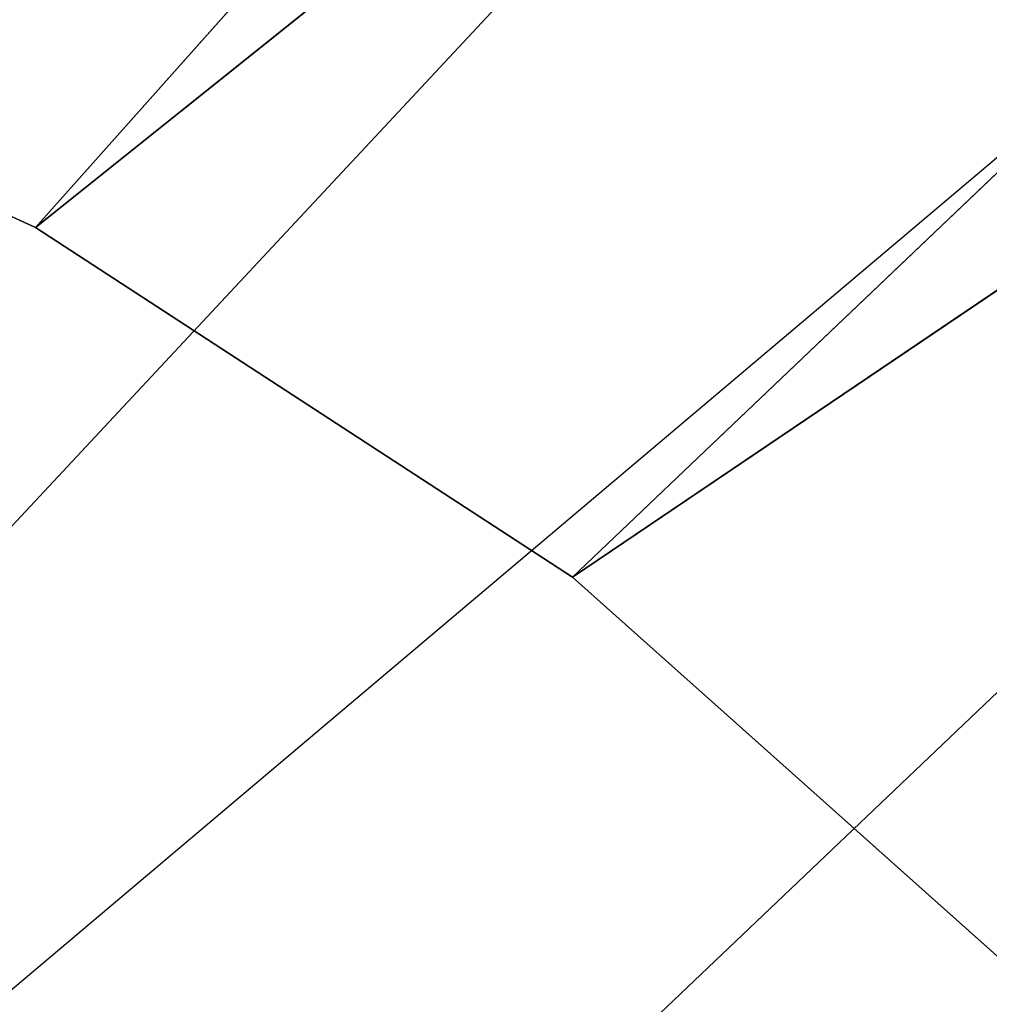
# Model space of a CAD drawing. Extents: x 0.3 to 31.7, y -15.7 to 15.7.
# Tile 29 of 80: x 5.0696 to 5.0807, y -10.904 to -10.8928. Entities that reach past the tile are written whole.
import ezdxf

# ---------------------------------------------------------------- set-up
doc = ezdxf.new("R2010")
doc.units = 0
doc.header["$MEASUREMENT"] = 0
doc.layers.get('0').update_dxf_attribs({"linetype": 'CONTINUOUS'})

# ---------------------------------------------------------------- blocks, each defined once
blk = doc.blocks.new('LUXORA_ZWIS_DU_Y_STL')
at = {"color": 0}
for p, q in [((5.069820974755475, -10.89513823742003, 0.6599656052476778), (5.12469013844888, -10.83353357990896, 0.6621696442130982)), ((5.069820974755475, -10.89513823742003, 0.6599656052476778), (5.12469013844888, -10.83353357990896, 0.6621696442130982)), ((5.046341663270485, -10.92341625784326, 0.7184334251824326), (5.127472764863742, -10.83645557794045, 0.71723960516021)), ((5.046341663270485, -10.92341625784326, 0.7184334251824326), (5.127472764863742, -10.83645557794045, 0.71723960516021)), ((5.069820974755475, -10.89513823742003, 0.6599656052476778), (5.134254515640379, -10.84357554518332, 0.6594455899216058)), ((5.069820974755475, -10.89513823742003, 0.6599656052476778), (5.134254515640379, -10.84357554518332, 0.6594455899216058)), ((5.075934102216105, -10.89911994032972, 0.6594455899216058), (5.134254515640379, -10.84357554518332, 0.6594455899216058)), ((5.075934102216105, -10.89911994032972, 0.6594455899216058), (5.134254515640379, -10.84357554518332, 0.6594455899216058)), ((5.137208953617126, -10.84667776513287, 0.7179133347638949), (5.046341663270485, -10.92341625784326, 0.7184334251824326)), ((5.137208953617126, -10.84667776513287, 0.7179133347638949), (5.046341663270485, -10.92341625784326, 0.7184334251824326)), ((5.137208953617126, -10.84667776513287, 0.7179133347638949), (5.052454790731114, -10.92739796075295, 0.7179133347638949)), ((5.137208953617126, -10.84667776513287, 0.7179133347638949), (5.052454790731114, -10.92739796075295, 0.7179133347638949)), ((5.075934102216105, -10.89911994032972, 0.6594455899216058), (5.143596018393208, -10.85338442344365, 0.6634781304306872)), ((5.075934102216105, -10.89911994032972, 0.6594455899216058), (5.143596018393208, -10.85338442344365, 0.6634781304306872)), ((5.069820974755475, -10.89513823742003, 0.6599656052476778), (5.063203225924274, -10.8920948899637, 0.6621696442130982)), ((5.069820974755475, -10.89513823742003, 0.6599656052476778), (5.063203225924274, -10.8920948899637, 0.6621696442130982)), ((5.075934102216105, -10.89911994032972, 0.6594455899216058), (5.069820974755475, -10.89513823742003, 0.6599656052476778)), ((5.075934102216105, -10.89911994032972, 0.6594455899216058), (5.069820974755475, -10.89513823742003, 0.6599656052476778)), ((5.081187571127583, -10.90380811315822, 0.6606394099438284), (5.075934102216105, -10.89911994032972, 0.6594455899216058)), ((5.081187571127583, -10.90380811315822, 0.6606394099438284), (5.075934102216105, -10.89911994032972, 0.6594455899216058))]:
    blk.add_line(p, q, dxfattribs=at)
mesh = blk.add_polyface(dxfattribs=at)
corners = [(4.003497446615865, -9.569962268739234, 4.227483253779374), (5.195689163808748, -10.89919683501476, 4.188113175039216), (5.195689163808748, -10.89919683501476, 4.227483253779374), (4.003497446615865, -9.569962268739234, 4.188113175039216)]
mesh.append_faces([[corners[k] for k in face] for face in [(0, 1, 2), (1, 0, 3)]], dxfattribs={"vtx0": -1, "color": 0})
mesh = blk.add_polyface(dxfattribs=at)
corners = [(5.008233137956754, -10.89579424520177, 4.148734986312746), (5.07766243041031, -10.80427034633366, 4.157591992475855), (5.005388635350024, -10.8826332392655, 4.157591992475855), (5.085757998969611, -10.81173754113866, 4.148734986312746)]
mesh.append_faces([[corners[k] for k in face] for face in [(0, 1, 2), (1, 0, 3)]], dxfattribs={"vtx0": -1, "color": 0})
mesh = blk.add_polyface(dxfattribs=at)
corners = [(5.085757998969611, -10.81173754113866, 4.148734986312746), (5.008233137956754, -10.89579424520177, 4.148734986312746), (5.011382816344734, -10.90236273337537, 4.146531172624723)]
mesh.append_faces([[corners[k] for k in face] for face in [(0, 1, 2)]], dxfattribs={"color": 0})
mesh = blk.add_polyface(dxfattribs=at)
corners = [(5.095952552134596, -10.82113911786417, 4.146010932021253), (5.085757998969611, -10.81173754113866, 4.148734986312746), (5.011382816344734, -10.90236273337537, 4.146531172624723)]
mesh.append_faces([[corners[k] for k in face] for face in [(0, 1, 2)]], dxfattribs={"color": 0})
mesh = blk.add_polyface(dxfattribs=at)
corners = [(5.113920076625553, -10.82222525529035, 0.6980818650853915), (5.039346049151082, -10.89182455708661, 0.6839868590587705), (5.113207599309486, -10.82147793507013, 0.6839868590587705), (5.033685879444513, -10.89864055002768, 0.6980818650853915)]
mesh.append_faces([[corners[k] for k in face] for face in [(0, 1, 2), (1, 0, 3)]], dxfattribs={"vtx0": -1, "color": 0})
mesh = blk.add_polyface(dxfattribs=at)
corners = [(5.099101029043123, -10.82404309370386, 4.204478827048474), (5.048546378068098, -10.89775626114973, 4.198514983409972), (5.043359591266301, -10.88448111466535, 4.204478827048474), (5.108520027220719, -10.8327297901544, 4.198514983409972)]
mesh.append_faces([[corners[k] for k in face] for face in [(0, 1, 2), (1, 0, 3)]], dxfattribs={"vtx0": -1, "color": 0})
mesh = blk.add_polyface(dxfattribs=at)
corners = [(5.12469013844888, -10.83353357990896, 0.6621696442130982), (5.063203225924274, -10.8920948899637, 0.6621696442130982), (5.069820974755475, -10.89513823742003, 0.6599656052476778)]
mesh.append_faces([[corners[k] for k in face] for face in [(0, 1, 2)]], dxfattribs={"color": 0})
mesh = blk.add_polyface(dxfattribs=at)
corners = [(5.134254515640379, -10.84357554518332, 0.6594455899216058), (5.12469013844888, -10.83353357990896, 0.6621696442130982), (5.069820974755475, -10.89513823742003, 0.6599656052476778)]
mesh.append_faces([[corners[k] for k in face] for face in [(0, 1, 2)]], dxfattribs={"color": 0})
mesh = blk.add_polyface(dxfattribs=at)
corners = [(5.134254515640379, -10.84357554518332, 0.6594455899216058), (5.069820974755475, -10.89513823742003, 0.6599656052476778), (5.075934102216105, -10.89911994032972, 0.6594455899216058)]
mesh.append_faces([[corners[k] for k in face] for face in [(0, 1, 2)]], dxfattribs={"color": 0})
mesh = blk.add_polyface(dxfattribs=at)
corners = [(5.143596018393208, -10.85338442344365, 0.6634781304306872), (5.134254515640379, -10.84357554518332, 0.6594455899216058), (5.075934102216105, -10.89911994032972, 0.6594455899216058)]
mesh.append_faces([[corners[k] for k in face] for face in [(0, 1, 2)]], dxfattribs={"color": 0})
mesh = blk.add_polyface(dxfattribs=at)
corners = [(5.143596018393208, -10.85338442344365, 0.6634781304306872), (5.075934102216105, -10.89911994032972, 0.6594455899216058), (5.081187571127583, -10.90380811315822, 0.6606394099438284)]
mesh.append_faces([[corners[k] for k in face] for face in [(0, 1, 2)]], dxfattribs={"color": 0})
mesh = blk.add_polyface(dxfattribs=at)
corners = [(5.078096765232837, -10.93251145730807, 0.700714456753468), (5.153592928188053, -10.86388054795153, 0.6867819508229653), (5.086496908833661, -10.9277836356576, 0.6867819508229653), (5.15195831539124, -10.86216483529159, 0.700714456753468)]
mesh.append_faces([[corners[k] for k in face] for face in [(0, 1, 2), (1, 0, 3)]], dxfattribs={"vtx0": -1, "color": 0})

msp = doc.modelspace()

# ---------------------------------------------------------------- block references
at = {"color": 0}
msp.add_blockref('LUXORA_ZWIS_DU_Y_STL', (0, 0), dxfattribs=at)

doc.saveas('drawing.dxf')
